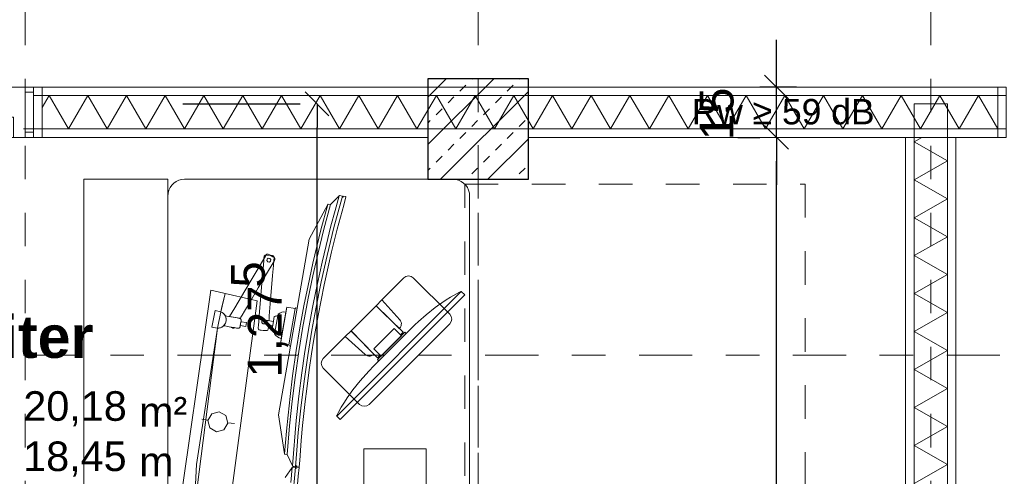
# Model space of a CAD drawing. Header units: metres. Extents: x -45.2 to 14.3, y -31.8 to 10.2.
# Tile 79 of 141: x -12.2 to -9.2, y -17.2 to -15.9. Entities that reach past the tile are written whole.
import ezdxf

# ---------------------------------------------------------------- set-up
doc = ezdxf.new("R2010")
doc.units = ezdxf.units.M
doc.header["$LTSCALE"] = 0.05
for name, pattern in [('Achsen 01', [5.291531, 3.175, -1.058062, 0.352704, -0.705764]), ('gestrichelt - 01', [2, 1, -1]), ('ISO-07 Punktiert', [0.889, 0.127, -0.762]), ('Raster 01', [2, 1, -1]), ('VW-01 Strichlinie kurz', [2, 1, -1])]:
    doc.linetypes.add(name, pattern=pattern)
doc.layers.get('0').update_dxf_attribs({"lineweight": 25})
for name, color, linetype, lineweight in [('013_Beton und Stahlbetonarbeiten-340 Innenstützen', 7, 'Continuous', 25), ('027_Tischlerarbeiten-340 Innentüren', 7, 'Continuous', 9), ('039_Trockenbauarbeiten-000 Sturz', 7, 'ISO-07 Punktiert', 9), ('039_Trockenbauarbeiten-340 Gipskarton', 7, 'Continuous', 9), ('AV1-Akustikvorgaben-Trennwände', 7, 'Continuous', 5), ('AV1-Einrichtung Bemaßung', 7, 'Continuous', 9), ('AV1-Schnitt Achsen', 7, 'Achsen 01', 18), ('AV1-Stempel-Raumstempel', 7, 'Continuous', 9)]:
    doc.layers.add(name, color=color, linetype=linetype, lineweight=lineweight)
for name, color, linetype, lineweight, true_color in [('039_Trockenbauarbeiten-340 Dämmung', 7, 'Continuous', 9, 0xc0c0c0), ('ACTES-Einrichtung Aufsicht.', 7, 'Continuous', 9, 0xa6a6a6), ('AV1-Achsen', 1, 'Achsen 01', 18, 0xff0000), ('AV1-Bewegungsfläche', 7, 'gestrichelt - 01', 9, 0xd9d9d9), ('AV1-Raster', 7, 'Raster 01', 9, 0xa6a6a6)]:
    doc.layers.add(name, color=color, linetype=linetype, lineweight=lineweight, true_color=true_color)
doc.styles.add('Arial', font='arial.ttf')
doc.styles.add('Arial (bold)', font='arialbd.ttf')

msp = doc.modelspace()

# ---------------------------------------------------------------- linework, layer by layer
at = {"color": 0, "linetype": 'ByBlock', "lineweight": -2}
for p, q in [((-9.91, -16.075), (-9.91, -16.0043)), ((-11.28, -16.125), (-11.28, -16.1957)), ((-9.91, -16.225), (-9.91, -16.2957)), ((-9.91, -16.225), (-9.91, -16.2957))]:
    msp.add_line(p, q, dxfattribs=at)
at = {"color": 0, "linetype": 'Continuous', "lineweight": 15}
for p, q in [((-9.8746, -16.1104), (-9.9454, -16.0396)), ((-11.3154, -16.0896), (-11.2446, -16.1604)), ((-9.9454, -16.1896), (-9.8746, -16.2604)), ((-9.9454, -16.1896), (-9.8746, -16.2604))]:
    msp.add_line(p, q, dxfattribs=at)
at = {"layer": '013_Beton und Stahlbetonarbeiten-340 Innenstützen', "color": 251, "linetype": 'Continuous', "lineweight": 13, "true_color": 0x4c4c4c}
for p, q in [((-10.7532, -16.05), (-10.95, -16.2468)), ((-10.8946, -16.05), (-10.95, -16.1054)), ((-10.8187, -16.0513), (-10.8174, -16.05)), ((-10.6773, -16.0513), (-10.676, -16.05)), ((-10.8541, -16.0867), (-10.8364, -16.069)), ((-10.7127, -16.0867), (-10.695, -16.069)), ((-10.65, -16.0882), (-10.9118, -16.35)), ((-10.8894, -16.122), (-10.8718, -16.1044)), ((-10.748, -16.122), (-10.7303, -16.1044)), ((-10.9248, -16.1574), (-10.9071, -16.1397)), ((-10.7834, -16.1574), (-10.7657, -16.1397)), ((-10.95, -16.1826), (-10.9425, -16.1751)), ((-10.8187, -16.1927), (-10.8011, -16.1751)), ((-10.6773, -16.1927), (-10.6596, -16.1751)), ((-10.8541, -16.2281), (-10.8364, -16.2104)), ((-10.65, -16.2296), (-10.7704, -16.35)), ((-10.7127, -16.2281), (-10.695, -16.2104)), ((-10.8894, -16.2635), (-10.8718, -16.2458)), ((-10.748, -16.2635), (-10.7303, -16.2458)), ((-10.9248, -16.2988), (-10.9071, -16.2811)), ((-10.7834, -16.2988), (-10.7657, -16.2811)), ((-10.95, -16.324), (-10.9425, -16.3165)), ((-10.8187, -16.3342), (-10.8011, -16.3165)), ((-10.6773, -16.3342), (-10.6596, -16.3165))]:
    msp.add_line(p, q, dxfattribs=at)
at = {"layer": '013_Beton und Stahlbetonarbeiten-340 Innenstützen'}
msp.add_lwpolyline([(-10.65, -16.05), (-10.95, -16.05), (-10.95, -16.35), (-10.65, -16.35)], close=True, dxfattribs=at)
at = {"layer": '027_Tischlerarbeiten-340 Innentüren'}
for points in [[(-12.185, -16.225), (-12.185, -16.165), (-12.2, -16.165), (-12.2, -16.075), (-12.15, -16.075), (-12.15, -16.225)], [(-12.125, -16.09), (-12.125, -16.21), (-12.15, -16.21), (-12.15, -16.09)]]:
    msp.add_lwpolyline(points, close=True, dxfattribs=at)
at = {"layer": '039_Trockenbauarbeiten-000 Sturz', "linetype": 'VW-01 Strichlinie kurz'}
msp.add_lwpolyline([(-12.125, -16.075), (-12.125, -16.225), (-13.225, -16.225), (-13.225, -16.075)], close=True, dxfattribs=at)
at = {"layer": '039_Trockenbauarbeiten-340 Dämmung'}
for points in [[(-9.25, -16.1), (-12.1, -16.1), (-12.1, -16.2), (-9.25, -16.2)], [(-9.4, -21.475), (-9.4, -16.125), (-9.5, -16.125), (-9.5, -21.475)]]:
    msp.add_lwpolyline(points, close=True, dxfattribs=at)
for points in [[(-9.25, -16.2), (-9.3077, -16.1), (-9.3655, -16.2), (-9.4232, -16.1), (-9.4809, -16.2), (-9.5387, -16.1), (-9.5964, -16.2), (-9.6541, -16.1), (-9.7119, -16.2), (-9.7696, -16.1), (-9.8274, -16.2), (-9.8851, -16.1), (-9.9428, -16.2), (-10.0006, -16.1), (-10.0583, -16.2), (-10.116, -16.1), (-10.1738, -16.2), (-10.2315, -16.1), (-10.2892, -16.2), (-10.347, -16.1), (-10.4047, -16.2), (-10.4624, -16.1), (-10.5202, -16.2), (-10.5779, -16.1), (-10.6356, -16.2), (-10.6934, -16.1), (-10.7511, -16.2), (-10.8088, -16.1), (-10.8666, -16.2), (-10.9243, -16.1), (-10.9821, -16.2), (-11.0398, -16.1), (-11.0975, -16.2), (-11.1553, -16.1), (-11.213, -16.2), (-11.2707, -16.1), (-11.3285, -16.2), (-11.3862, -16.1), (-11.4439, -16.2), (-11.5017, -16.1), (-11.5594, -16.2), (-11.6171, -16.1), (-11.6749, -16.2), (-11.7326, -16.1), (-11.7903, -16.2), (-11.8481, -16.1), (-11.9058, -16.2), (-11.9635, -16.1), (-12.0213, -16.2), (-12.079, -16.1), (-12.1, -16.1363)], [(-9.5, -17.2578), (-9.4, -17.2012), (-9.5, -17.1445), (-9.4, -17.0879), (-9.5, -17.0312), (-9.4, -16.9746), (-9.5, -16.9179), (-9.4, -16.8613), (-9.5, -16.8046), (-9.4, -16.748), (-9.5, -16.6913), (-9.4, -16.6347), (-9.5, -16.578), (-9.4, -16.5214), (-9.5, -16.4647), (-9.4, -16.4081), (-9.5, -16.3514), (-9.4, -16.2948), (-9.5, -16.2381), (-9.4768, -16.225)]]:
    msp.add_lwpolyline(points, dxfattribs=at)
at = {"layer": '039_Trockenbauarbeiten-340 Gipskarton'}
for points in [[(-9.225, -16.075), (-12.125, -16.075), (-12.125, -16.1), (-9.225, -16.1)], [(-12.125, -16.075), (-12.125, -16.225), (-12.1, -16.225), (-12.1, -16.075)], [(-9.25, -16.075), (-9.25, -16.225), (-9.225, -16.225), (-9.225, -16.075)], [(-10.95, -16.225), (-10.95, -16.2), (-12.125, -16.2), (-12.125, -16.225)], [(-9.225, -16.2), (-10.65, -16.2), (-10.65, -16.225), (-9.225, -16.225)], [(-9.5, -16.225), (-9.525, -16.225), (-9.525, -21.475), (-9.5, -21.475)], [(-9.375, -16.225), (-9.4, -16.225), (-9.4, -21.475), (-9.375, -21.475)]]:
    msp.add_lwpolyline(points, close=True, dxfattribs=at)
at = {"layer": 'ACTES-Einrichtung Aufsicht.'}
for p, q in [((-11.4588, -16.7131), (-11.4608, -16.7126)), ((-11.3711, -16.7366), (-11.3882, -16.8351)), ((-11.3589, -16.8476), (-11.3393, -16.7343)), ((-11.0959, -16.8918), (-11.0144, -16.8102)), ((-11.0984, -16.8943), (-11.0963, -16.8921)), ((-11.6056, -17.0684), (-11.6236, -17.0659)), ((-11.5457, -17.0765), (-11.5265, -17.0792))]:
    msp.add_line(p, q, dxfattribs=at)
for points in [[(-11.975, -16.35), (-11.725, -16.35), (-11.725, -20.023), (-11.975, -20.023)], [(-11.3037, -16.5284), (-11.2482, -16.4253), (-11.2469, -16.4243), (-11.24, -16.4255), (-11.2141, -16.3994), (-11.2126, -16.3984), (-11.204, -16.4), (-11.2049, -16.4032), (-11.2017, -16.4038), (-11.2008, -16.4005), (-11.1944, -16.4016), (-11.1937, -16.4028), (-11.2006, -16.4276), (-11.2197, -16.4987), (-11.2367, -16.567), (-11.2587, -16.6648), (-11.2768, -16.7562), (-11.2891, -16.8273), (-11.2963, -16.871), (-11.3031, -16.9183), (-11.3109, -16.975), (-11.3155, -17.0133), (-11.3231, -17.0851), (-11.3271, -17.1292), (-11.3317, -17.1892), (-11.333, -17.2085), (-11.3342, -17.2095), (-11.3405, -17.2085), (-11.3403, -17.205), (-11.3435, -17.2045), (-11.3437, -17.2079), (-11.3524, -17.2064), (-11.3534, -17.205), (-11.369, -17.1717), (-11.3758, -17.1706), (-11.3769, -17.1691), (-11.3945, -17.0534), (-11.3589, -16.8476), (-11.3393, -16.7343)], [(-11.2482, -16.4253), (-11.2468, -16.4243), (-11.24, -16.4255), (-11.2596, -16.4992), (-11.277, -16.5695), (-11.2925, -16.6383), (-11.3062, -16.7045), (-11.3231, -16.7954), (-11.3344, -16.8643), (-11.3455, -16.9414), (-11.3541, -17.0117), (-11.3618, -17.0855), (-11.369, -17.1717), (-11.3758, -17.1706), (-11.3769, -17.1691), (-11.3714, -17.1018), (-11.3665, -17.0538), (-11.3604, -16.9983), (-11.3529, -16.9371), (-11.342, -16.8612), (-11.3309, -16.7937), (-11.319, -16.7279), (-11.3069, -16.6672), (-11.2924, -16.6009), (-11.2683, -16.5008)], [(-11.511, -16.765), (-11.5096, -16.7655), (-11.5092, -16.7656), (-11.509, -16.7652), (-11.5086, -16.7645), (-11.5069, -16.7616), (-11.5034, -16.7558), (-11.4965, -16.7441), (-11.4828, -16.7208), (-11.4553, -16.6741), (-11.4277, -16.6275), (-11.414, -16.6042), (-11.4071, -16.5925), (-11.4062, -16.5909), (-11.4057, -16.5892), (-11.4058, -16.5876), (-11.4062, -16.5861), (-11.4077, -16.584), (-11.4122, -16.5812), (-11.4214, -16.5758), (-11.4237, -16.5744), (-11.4261, -16.5734), (-11.4275, -16.5733), (-11.4284, -16.5735), (-11.4296, -16.5738), (-11.431, -16.5747), (-11.4321, -16.5759), (-11.434, -16.5791), (-11.495, -16.6825), (-11.5255, -16.7341), (-11.5406, -16.7599)], [(-11.4193, -16.5771), (-11.4312, -16.5761), (-11.4341, -16.5764), (-11.4353, -16.577), (-11.436, -16.5775), (-11.4373, -16.5791), (-11.4379, -16.5809), (-11.4381, -16.5819), (-11.4382, -16.5838), (-11.4388, -16.5914), (-11.4401, -16.6064), (-11.4425, -16.6366), (-11.4474, -16.6969), (-11.4523, -16.7572), (-11.4548, -16.7873), (-11.4551, -16.7911), (-11.4552, -16.793), (-11.4553, -16.7939), (-11.4552, -16.7955), (-11.4546, -16.7972), (-11.4539, -16.7982), (-11.4533, -16.7989), (-11.4521, -16.7996), (-11.4492, -16.8004), (-11.4463, -16.8006), (-11.4403, -16.8011), (-11.4344, -16.8016), (-11.4314, -16.8018), (-11.4285, -16.8011), (-11.4271, -16.8), (-11.4265, -16.7993), (-11.4256, -16.7976), (-11.4254, -16.7962), (-11.4253, -16.7953), (-11.4252, -16.7934), (-11.4249, -16.7896), (-11.4245, -16.7858), (-11.4246, -16.7842), (-11.4265, -16.7838), (-11.4414, -16.781), (-11.443, -16.7798), (-11.4442, -16.7782), (-11.4447, -16.7764), (-11.4446, -16.7744), (-11.4439, -16.7725), (-11.4427, -16.7711), (-11.441, -16.77), (-11.439, -16.7696), (-11.424, -16.7721), (-11.4236, -16.7722), (-11.4234, -16.7719), (-11.4233, -16.7709), (-11.4232, -16.769), (-11.4229, -16.7653), (-11.4223, -16.7577), (-11.4174, -16.6974), (-11.4124, -16.6371), (-11.41, -16.607), (-11.4088, -16.5919), (-11.4082, -16.5844), (-11.4082, -16.5825), (-11.4089, -16.5805), (-11.4098, -16.5793), (-11.4108, -16.5785), (-11.4124, -16.5777)], [(-11.4268, -16.5964), (-11.4296, -16.5928), (-11.4289, -16.5882), (-11.4253, -16.5854), (-11.4207, -16.5861), (-11.418, -16.5897), (-11.4186, -16.5943), (-11.4222, -16.597)], [(-11.0869, -16.7101), (-11.0212, -16.6446), (-11.0148, -16.6403), (-11.0072, -16.6387), (-10.9996, -16.6402), (-10.9931, -16.6445), (-10.8844, -16.753), (-10.8801, -16.7595), (-10.8786, -16.7671), (-10.8802, -16.7747), (-10.8845, -16.7812), (-11.0047, -16.9015), (-11.1248, -17.0217), (-11.1313, -17.0261), (-11.1389, -17.0276), (-11.1466, -17.0261), (-11.1531, -17.0218), (-11.2616, -16.9134), (-11.266, -16.9069), (-11.2675, -16.8992), (-11.266, -16.8916), (-11.2616, -16.8851), (-11.1961, -16.8195), (-11.1786, -16.8024), (-11.104, -16.7277)], [(-11.5667, -16.7454), (-11.5646, -16.736), (-11.5646, -16.736), (-11.5543, -16.6907), (-11.558, -16.6904), (-11.5969, -16.6813), (-11.5969, -16.6813), (-11.6986, -17.393), (-11.6986, -17.393), (-11.6865, -17.9962), (-11.5858, -18.5911), (-11.5467, -18.5815), (-11.5433, -18.5812), (-11.5433, -18.5812), (-11.6282, -18.1254), (-11.6604, -17.6629), (-11.6608, -17.6623), (-11.6606, -17.6366), (-11.6606, -17.6366), (-11.656, -17.4178), (-11.656, -17.4178), (-11.5771, -16.7945), (-11.5771, -16.7945), (-11.5668, -16.7454)], [(-11.2215, -17.0556), (-11.2213, -17.0564), (-11.2211, -17.0566), (-10.8498, -16.6848), (-10.8501, -16.6846), (-10.8508, -16.6845), (-10.8514, -16.6845), (-10.8555, -16.6867), (-10.8824, -16.7022), (-10.8952, -16.7102), (-10.9212, -16.7279), (-10.9278, -16.7325), (-10.9551, -16.7543), (-10.9776, -16.7745), (-10.988, -16.7843), (-11.0144, -16.8102), (-11.018, -16.8067), (-11.0995, -16.8883), (-11.0959, -16.8918), (-11.1105, -16.9067), (-11.1259, -16.9224), (-11.1518, -16.9512), (-11.1735, -16.9785), (-11.1901, -17.0023), (-11.198, -17.0148), (-11.2077, -17.0304), (-11.2162, -17.0453), (-11.2213, -17.0547)], [(-10.8498, -16.6848), (-10.8393, -16.6953), (-11.2106, -17.0671), (-11.2211, -17.0566)], [(-11.3644, -16.8443), (-11.389, -16.84), (-11.3703, -16.7317), (-11.3456, -16.7359)], [(-11.0312, -16.8142), (-11.0233, -16.8063), (-11.0238, -16.8056), (-11.104, -16.7277), (-11.1786, -16.8024), (-11.178, -16.803), (-11.1002, -16.8828), (-11.0922, -16.8748), (-11.111, -16.856), (-11.0503, -16.7951)], [(-11.0347, -16.795), (-11.0337, -16.7941), (-11.0313, -16.7911), (-11.0296, -16.7876), (-11.0287, -16.7839), (-11.0286, -16.7801), (-11.0293, -16.7763), (-11.0308, -16.7728), (-11.0331, -16.7696), (-11.0869, -16.7101), (-11.104, -16.7277)], [(-11.5667, -16.7454), (-11.5771, -16.7945), (-11.5937, -16.791), (-11.5833, -16.7419)], [(-11.5667, -16.7454), (-11.5625, -16.7476), (-11.5588, -16.7505), (-11.5557, -16.7541), (-11.5533, -16.7581), (-11.5517, -16.7626), (-11.5509, -16.7672), (-11.5511, -16.7719), (-11.552, -16.7765), (-11.5538, -16.7809), (-11.5564, -16.7849), (-11.5597, -16.7883), (-11.5635, -16.791), (-11.5678, -16.793), (-11.5724, -16.7942), (-11.5771, -16.7945), (-11.5771, -16.7945)], [(-11.5487, -16.7585), (-11.5525, -16.7578), (-11.5535, -16.7576), (-11.5535, -16.7577), (-11.5535, -16.7578), (-11.5534, -16.758), (-11.5531, -16.7585), (-11.5524, -16.7603), (-11.5518, -16.7623), (-11.5513, -16.7643), (-11.551, -16.7664), (-11.5509, -16.7685), (-11.5509, -16.7707), (-11.5512, -16.7728), (-11.5516, -16.775), (-11.5522, -16.777), (-11.553, -16.779), (-11.5539, -16.781), (-11.5549, -16.7828), (-11.5561, -16.7844), (-11.5574, -16.786), (-11.5581, -16.7867), (-11.5584, -16.7871), (-11.5585, -16.7872), (-11.5585, -16.7872), (-11.5583, -16.7873), (-11.5544, -16.7879), (-11.5467, -16.7893), (-11.5313, -16.7919), (-11.5236, -16.7933), (-11.5197, -16.7939), (-11.5178, -16.7943), (-11.5168, -16.7944), (-11.5163, -16.7945), (-11.5158, -16.7946), (-11.5148, -16.7946), (-11.5138, -16.7944), (-11.5129, -16.7941), (-11.5125, -16.7939), (-11.5122, -16.7937), (-11.5119, -16.7935), (-11.5111, -16.7929), (-11.5106, -16.7924), (-11.5102, -16.7917), (-11.5096, -16.7903), (-11.5093, -16.7888), (-11.5082, -16.7827), (-11.5072, -16.7766), (-11.5066, -16.7736), (-11.5064, -16.7721), (-11.5063, -16.7705), (-11.5066, -16.769), (-11.5068, -16.7683), (-11.5071, -16.7678), (-11.5076, -16.7671), (-11.508, -16.7667), (-11.5087, -16.7661), (-11.5095, -16.7655), (-11.5104, -16.7652), (-11.5108, -16.765), (-11.5111, -16.765), (-11.512, -16.7648), (-11.514, -16.7645), (-11.5178, -16.7638)], [(-11.3971, -16.7578), (-11.3997, -16.7579), (-11.4022, -16.7583), (-11.4047, -16.7589), (-11.4076, -16.76), (-11.4112, -16.7804), (-11.4147, -16.8008), (-11.4123, -16.8028), (-11.4102, -16.8043), (-11.4079, -16.8055), (-11.4055, -16.8064)], [(-11.3728, -16.7464), (-11.3791, -16.746), (-11.3852, -16.747), (-11.3911, -16.7493), (-11.3963, -16.7528), (-11.4064, -16.8114), (-11.4027, -16.8164), (-11.398, -16.8205), (-11.3925, -16.8235), (-11.3865, -16.8253)], [(-11.3589, -16.8476), (-11.3628, -16.8469), (-11.3644, -16.8443), (-11.3456, -16.7359), (-11.3432, -16.7336), (-11.3393, -16.7343), (-11.3589, -16.8476)], [(-11.5326, -16.7935), (-11.5349, -16.7922), (-11.536, -16.7915), (-11.5365, -16.7912), (-11.5368, -16.791), (-11.5369, -16.791), (-11.5368, -16.791), (-11.5317, -16.7919), (-11.5266, -16.7927), (-11.526, -16.7928), (-11.5258, -16.7929), (-11.5257, -16.7929), (-11.5257, -16.7929), (-11.5257, -16.7929), (-11.5258, -16.7929), (-11.526, -16.7931), (-11.5265, -16.7935), (-11.5271, -16.7937), (-11.5273, -16.7939), (-11.5275, -16.7939), (-11.5277, -16.794), (-11.5283, -16.7942), (-11.5286, -16.7942), (-11.5289, -16.7943), (-11.5293, -16.7943), (-11.5297, -16.7943), (-11.5303, -16.7943), (-11.5308, -16.7942), (-11.5312, -16.7941), (-11.5317, -16.7939), (-11.5322, -16.7937)], [(-11.4901, -16.7779), (-11.4921, -16.7894), (-11.5089, -16.7865), (-11.5069, -16.775)], [(-11.4357, -16.7704), (-11.4367, -16.77), (-11.4378, -16.7697), (-11.4389, -16.7696), (-11.44, -16.7698), (-11.4411, -16.7701), (-11.4421, -16.7706), (-11.4429, -16.7713), (-11.4436, -16.7721), (-11.4442, -16.7731), (-11.4446, -16.7741), (-11.4448, -16.7752), (-11.4447, -16.7763), (-11.4445, -16.7774), (-11.4441, -16.7784), (-11.4435, -16.7794), (-11.4427, -16.7802), (-11.4418, -16.7808), (-11.4418, -16.7808), (-11.4408, -16.7813), (-11.4397, -16.7815), (-11.4386, -16.7816), (-11.4375, -16.7815), (-11.4365, -16.7812), (-11.4355, -16.7806), (-11.4346, -16.78), (-11.4339, -16.7791), (-11.4333, -16.7782), (-11.433, -16.7771), (-11.4328, -16.776), (-11.4328, -16.7749), (-11.433, -16.7738), (-11.4335, -16.7728), (-11.4341, -16.7719), (-11.4348, -16.7711)], [(-11.4398, -16.7815), (-11.4386, -16.7816), (-11.4374, -16.7815), (-11.4363, -16.7811), (-11.4353, -16.7805), (-11.4344, -16.7798), (-11.4337, -16.7788), (-11.4332, -16.7778), (-11.4329, -16.7766), (-11.4328, -16.7755), (-11.4329, -16.7743), (-11.4333, -16.7732), (-11.4339, -16.7722), (-11.4346, -16.7713), (-11.4356, -16.7706), (-11.4366, -16.77), (-11.4377, -16.7697), (-11.4102, -16.7745), (-11.4122, -16.7863), (-11.4398, -16.7815)], [(-11.111, -16.8715), (-11.112, -16.8725), (-11.115, -16.8749), (-11.1184, -16.8766), (-11.1221, -16.8776), (-11.126, -16.8777), (-11.1297, -16.8769), (-11.1333, -16.8754), (-11.1364, -16.8732), (-11.1961, -16.8195), (-11.1786, -16.8024)], [(-11.0283, -16.8171), (-11.0891, -16.8779), (-11.111, -16.856), (-11.0503, -16.7951)], [(-11.5798, -17.1036), (-11.5998, -17.092), (-11.6057, -17.0697), (-11.5941, -17.0497), (-11.5718, -17.0437), (-11.5518, -17.0554), (-11.5458, -17.0777), (-11.5575, -17.0977)], [(-11.1406, -17.154), (-10.9546, -17.154), (-10.9546, -17.6352), (-11.1406, -17.6352)]]:
    msp.add_lwpolyline(points, close=True, dxfattribs=at)
for points in [[(-11.725, -19.3), (-11.725, -16.4), (-11.725, -16.4), (-11.7242, -16.3913), (-11.722, -16.3829), (-11.7183, -16.375), (-11.7133, -16.3679), (-11.7071, -16.3617), (-11.7, -16.3567), (-11.6921, -16.353), (-11.6837, -16.3508), (-11.675, -16.35), (-10.875, -16.35), (-10.875, -16.35), (-10.8663, -16.3508), (-10.8579, -16.353), (-10.85, -16.3567), (-10.8429, -16.3617), (-10.8367, -16.3679), (-10.8317, -16.375), (-10.828, -16.3829), (-10.8258, -16.3913), (-10.825, -16.4), (-10.825, -19.3)], [(-11.204, -16.4001), (-11.2297, -16.4941), (-11.2501, -16.5776), (-11.268, -16.6564), (-11.2838, -16.7362), (-11.2957, -16.8001), (-11.3078, -16.8762), (-11.3185, -16.9525), (-11.3283, -17.0329), (-11.3359, -17.1055), (-11.3403, -17.1587), (-11.3439, -17.2079), (-11.3523, -17.2064), (-11.3534, -17.205), (-11.342, -17.0697), (-11.334, -16.9972), (-11.3255, -16.9276), (-11.3169, -16.8705), (-11.3054, -16.7984), (-11.2932, -16.7327), (-11.2837, -16.6839), (-11.2791, -16.6611), (-11.2651, -16.5977), (-11.2529, -16.5475), (-11.2386, -16.4891), (-11.2263, -16.443), (-11.2141, -16.3994), (-11.2126, -16.3984), (-11.204, -16.4)], [(-11.5605, -17.4796), (-11.4588, -16.7131), (-11.4759, -16.7091), (-11.4759, -16.7091), (-11.5543, -16.6909), (-11.5667, -16.7454), (-11.577, -16.7945), (-11.577, -16.7945), (-11.5771, -16.7945), (-11.5771, -16.7945), (-11.6397, -17.2007), (-11.6607, -17.6112)], [(-11.551, -16.767), (-11.5518, -16.7624), (-11.5534, -16.758), (-11.5558, -16.7539), (-11.5589, -16.7504), (-11.5626, -16.7476), (-11.5667, -16.7454)], [(-11.5753, -16.7945), (-11.5707, -16.7938), (-11.5662, -16.7924), (-11.5621, -16.7901), (-11.5585, -16.7872), (-11.5555, -16.7836), (-11.5532, -16.7795)], [(-11.5164, -16.7945), (-11.5163, -16.7945), (-11.5163, -16.7945), (-11.5163, -16.7945), (-11.5163, -16.7945), (-11.5162, -16.7945), (-11.5162, -16.7945), (-11.5161, -16.7946), (-11.516, -16.7946), (-11.5158, -16.7946), (-11.5157, -16.7946), (-11.5155, -16.7946), (-11.5154, -16.7946), (-11.515, -16.7946), (-11.5146, -16.7946), (-11.5143, -16.7945), (-11.5139, -16.7944), (-11.5136, -16.7943), (-11.5133, -16.7942), (-11.513, -16.7941), (-11.5126, -16.794)], [(-11.3749, -17.2404), (-11.3539, -17.2103), (-11.3526, -17.2091), (-11.3439, -17.2092), (-11.3442, -17.2125), (-11.3409, -17.2125), (-11.3406, -17.2091), (-11.3341, -17.2091), (-11.3332, -17.2102), (-11.3358, -17.2357), (-11.3425, -17.3091)], [(-11.3584, -17.2553), (-11.3539, -17.2103), (-11.3526, -17.2091), (-11.3439, -17.2092)], [(-11.3439, -17.2092), (-11.3531, -17.3063)]]:
    msp.add_lwpolyline(points, dxfattribs=at)
at = {"layer": 'AV1-Achsen'}
for p, q in [((-10.8, -26.5), (-10.8, 4.9)), ((-43.35, -16.2), (4.2, -16.2))]:
    msp.add_line(p, q, dxfattribs=at)
at = {"layer": 'AV1-Bewegungsfläche', "color": 9, "true_color": 0xbbbbbb}
msp.add_lwpolyline([(-10.8396, -18.8354), (-10.8396, -16.3646), (-9.825, -16.3646), (-9.825, -18.8354)], close=True, dxfattribs=at)
at = {"layer": 'AV1-Einrichtung Bemaßung', "color": 0, "lineweight": -2}
for p, q in [((-9.91, -16.0043), (-9.91, -15.9336)), ((-9.85, -16.075), (-9.96, -16.075)), ((-9.91, -16.225), (-9.91, -16.075)), ((-11.6798, -16.125), (-11.33, -16.125)), ((-11.28, -17.3313), (-11.28, -16.1957)), ((-10.025, -16.225), (-9.96, -16.225)), ((-10.025, -16.225), (-9.96, -16.225)), ((-9.91, -16.2957), (-9.91, -16.3664)), ((-9.91, -21.4043), (-9.91, -16.2957))]:
    msp.add_line(p, q, dxfattribs=at)
at = {"layer": 'AV1-Raster'}
for p, q in [((-12.15, -22.95), (-12.15, 1.35)), ((-10.8, -22.95), (-10.8, 1.35)), ((-9.45, -22.95), (-9.45, 1.35)), ((1.35, -16.2), (-40.5, -16.2))]:
    msp.add_line(p, q, dxfattribs=at)
at = {"layer": 'AV1-Schnitt Achsen'}
msp.add_line((-43.35, -16.875), (4.2, -16.875), dxfattribs=at)
at = {"layer": 'Defpoints', "color": 0, "lineweight": 0}
for p, q in [((-10.95, -16.05), (-10.95, -16.05)), ((-10.95, -16.05), (-10.95, -16.05)), ((-10.65, -16.05), (-10.65, -16.05)), ((-10.65, -16.05), (-10.65, -16.05)), ((-12.125, -16.075), (-12.125, -16.075)), ((-12.125, -16.075), (-12.125, -16.075)), ((-9.91, -16.075), (-9.91, -16.075)), ((-9.35, -16.075), (-9.35, -16.075)), ((-11.28, -16.125), (-11.28, -16.125)), ((-11.1798, -16.125), (-11.1798, -16.125)), ((-9.91, -16.225), (-9.91, -16.225)), ((-9.525, -16.225), (-9.525, -16.225)), ((-9.525, -16.225), (-9.525, -16.225))]:
    msp.add_line(p, q, dxfattribs=at)

# ---------------------------------------------------------------- texts
at = {"layer": 'AV1-Akustikvorgaben-Trennwände', "insert": (-10.1631, -16.1873), "char_height": 0.07565, "attachment_point": 7, "style": 'Arial'}
msp.add_mtext('Rw ≥ 59 dB', dxfattribs=at)
at = {"layer": 'AV1-Einrichtung Bemaßung', "color": 0, "attachment_point": 7, "rotation": 90, "style": 'Arial'}
for s, insert, char_height in [('15', (-10.0369, -16.2332), 0.10087), ('5', (-11.4342, -16.6733), 0.1009), ('1,27', (-11.3669, -16.9417), 0.10087)]:
    msp.add_mtext(s, dxfattribs=dict(at, insert=insert, char_height=char_height))
at = {"layer": 'AV1-Stempel-Raumstempel', "attachment_point": 7}
for s, insert, char_height, style in [('Leitstellenleiter', (-13.2385, -16.8848), 0.12609, 'Arial (bold)'), ('m²', (-11.8107, -17.0879), 0.08826, 'Arial'), ('20,18', (-12.1557, -17.0872), 0.08826, 'Arial'), ('18,45', (-12.1562, -17.2372), 0.08826, 'Arial'), ('m', (-11.8107, -17.2368), 0.0883, 'Arial')]:
    msp.add_mtext(s, dxfattribs=dict(at, insert=insert, char_height=char_height, style=style))

doc.saveas('drawing.dxf')
